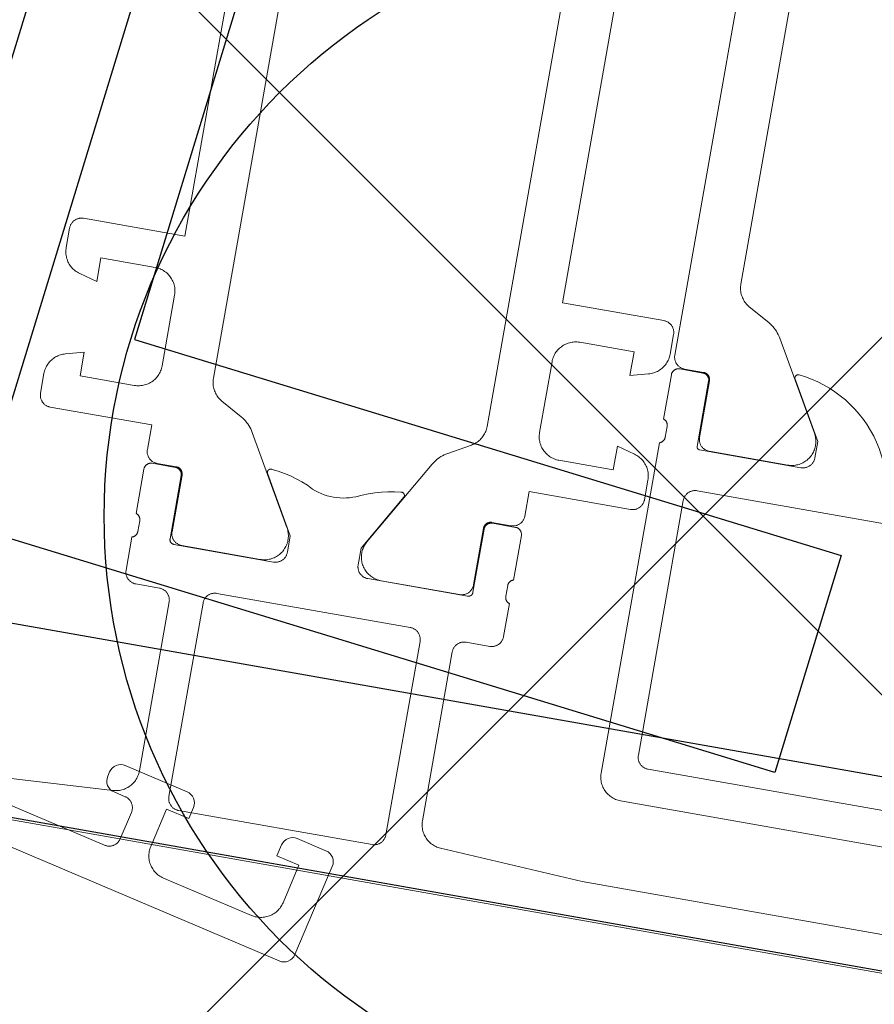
# Model space of a CAD drawing. Header units: metres. Extents: x 63115 to 703450, y -261936 to -53969.
# Tile 43 of 256: x 159271 to 159307, y -143852 to -143811. Entities that reach past the tile are written whole.
import ezdxf

# ---------------------------------------------------------------- set-up
doc = ezdxf.new("R2010")
doc.units = ezdxf.units.M
doc.header["$PDMODE"] = 35
doc.header["$PDSIZE"] = 50
doc.layers.add('_01Hulplijnen', color=6, linetype='Continuous', plot=False)
for name, color, linetype in [('_02Binnenwanden', 2, 'Continuous'), ('_03-PROJECTION', 1, 'Continuous'), ('LAYER98', 7, 'Continuous')]:
    doc.layers.add(name, color=color, linetype=linetype)

# ---------------------------------------------------------------- blocks, each defined once
blk = doc.blocks.new('*U182')
at = {"layer": '_01Hulplijnen'}
blk.add_lwpolyline([(0, 113.503), (0, 0)], dxfattribs=at)
at = {"layer": '_02Binnenwanden'}
blk.add_lwpolyline([(-35.02, 0), (-35.02, 9.473), (-4.17, 9.473), (-4.17, 113.503), (4.17, 113.503), (4.17, 9.473), (35.02, 9.473), (35.02, 0)], close=True, dxfattribs=at)
blk = doc.blocks.new('ruit_950x8')
at = {"layer": '_01Hulplijnen'}
blk.add_lwpolyline([(0, 0), (950, 0), (950, 8), (0, 8)], close=True, dxfattribs=at)
blk = doc.blocks.new('*U163')
at = {"layer": '_01Hulplijnen'}
blk.add_point((919.506, 12.684), dxfattribs=at)
at = {"layer": 'LAYER98', "color": 7, "linetype": 'Continuous', "lineweight": 9}
for points in [[(921.835, 19.094), (921.835, 44.174)], [(919.634, 40.77), (919.634, 22.499)], [(922.535, 20.434), (926.835, 20.434), (926.835, 36.474)], [(942.835, 36.474), (942.835, 20.434), (947.134, 20.434)], [(929.034, 33.07), (929.035, 14.799)], [(940.634, 14.799), (940.635, 33.07)], [(919.634, 22.499), (919.632, 22.446), (919.628, 22.393), (919.622, 22.341), (919.612, 22.289), (919.599, 22.237), (919.585, 22.186), (919.566, 22.137), (919.545, 22.088), (919.523, 22.04), (919.498, 21.994), (919.469, 21.949), (919.439, 21.905), (919.407, 21.863), (919.372, 21.823), (919.335, 21.785), (919.296, 21.749), (919.255, 21.715), (919.213, 21.683), (919.17, 21.654), (919.124, 21.627)], [(919.124, 21.627), (918.21, 21.114)], [(918.21, 21.114), (918.141, 21.073), (918.075, 21.028), (918.01, 20.98), (917.949, 20.928), (917.89, 20.873), (917.835, 20.815), (917.782, 20.754), (917.733, 20.691), (917.687, 20.624), (917.645, 20.556)], [(917.645, 20.556), (915.531, 16.894)], [(922.035, 19.934), (922.035, 19.962), (922.038, 19.989), (922.041, 20.015), (922.046, 20.042), (922.052, 20.068), (922.06, 20.094), (922.07, 20.119), (922.081, 20.144), (922.092, 20.169), (922.106, 20.192), (922.121, 20.215), (922.136, 20.237), (922.153, 20.258), (922.171, 20.278), (922.19, 20.297), (922.211, 20.316), (922.232, 20.333), (922.253, 20.348), (922.277, 20.363), (922.3, 20.376), (922.325, 20.388), (922.349, 20.399), (922.375, 20.408), (922.401, 20.416), (922.427, 20.423), (922.454, 20.428), (922.48, 20.431), (922.507, 20.434), (922.535, 20.434)], [(947.134, 20.434), (947.162, 20.434), (947.188, 20.431), (947.215, 20.428), (947.242, 20.423), (947.268, 20.416), (947.294, 20.408), (947.319, 20.399), (947.344, 20.388), (947.369, 20.376), (947.392, 20.363), (947.415, 20.348), (947.437, 20.333), (947.458, 20.316), (947.478, 20.297), (947.498, 20.278), (947.515, 20.258), (947.532, 20.237), (947.548, 20.215), (947.563, 20.192), (947.576, 20.169), (947.588, 20.144), (947.599, 20.119), (947.608, 20.094), (947.616, 20.068), (947.623, 20.042), (947.628, 20.015), (947.631, 19.989), (947.633, 19.962), (947.634, 19.934)], [(922.035, 19.103), (922.035, 19.934)], [(947.634, 19.934), (947.634, 19.103)], [(912.31, 15.732), (912.402, 15.993), (912.508, 16.249), (912.628, 16.498), (912.761, 16.741), (912.909, 16.976), (913.068, 17.202), (913.24, 17.419), (913.423, 17.626), (913.619, 17.823), (913.824, 18.008), (914.039, 18.182), (914.263, 18.344), (914.497, 18.494), (914.738, 18.629), (914.986, 18.752), (915.241, 18.86), (915.502, 18.954), (915.766, 19.034), (916.036, 19.099), (916.308, 19.149), (916.583, 19.184)], [(916.715, 18.977), (915.335, 16.584), (915.335, 15.884)], [(916.583, 19.184), (916.59, 19.184), (916.598, 19.184), (916.605, 19.184), (916.613, 19.183), (916.621, 19.182), (916.628, 19.181), (916.635, 19.179), (916.642, 19.177), (916.649, 19.174), (916.656, 19.171), (916.663, 19.167), (916.67, 19.163), (916.675, 19.159), (916.682, 19.155), (916.688, 19.15), (916.693, 19.145), (916.699, 19.139), (916.704, 19.133), (916.708, 19.127), (916.712, 19.121), (916.716, 19.115), (916.719, 19.108), (916.723, 19.101), (916.726, 19.094), (916.728, 19.087), (916.73, 19.08), (916.732, 19.072), (916.733, 19.065), (916.734, 19.057), (916.734, 19.05), (916.734, 19.042), (916.734, 19.035), (916.733, 19.027), (916.732, 19.02), (916.73, 19.012), (916.728, 19.005), (916.725, 18.998), (916.722, 18.991), (916.719, 18.984), (916.715, 18.977)], [(921.335, 18.594), (921.361, 18.595), (921.388, 18.597), (921.416, 18.601), (921.442, 18.606), (921.468, 18.613), (921.494, 18.621), (921.519, 18.63), (921.545, 18.641), (921.569, 18.653), (921.592, 18.666), (921.615, 18.681), (921.637, 18.696), (921.658, 18.713), (921.678, 18.732), (921.697, 18.751), (921.715, 18.771), (921.732, 18.792), (921.749, 18.814), (921.762, 18.837), (921.776, 18.86), (921.788, 18.884), (921.798, 18.909), (921.808, 18.935), (921.816, 18.961), (921.823, 18.987), (921.828, 19.014), (921.832, 19.04), (921.834, 19.067), (921.835, 19.094)], [(922.776, 18.137), (922.723, 18.153), (922.672, 18.171), (922.622, 18.192), (922.573, 18.216), (922.525, 18.243), (922.479, 18.272), (922.434, 18.303), (922.392, 18.337), (922.351, 18.373), (922.312, 18.412), (922.276, 18.452), (922.241, 18.494), (922.21, 18.539), (922.179, 18.584), (922.153, 18.632), (922.128, 18.681), (922.106, 18.731), (922.087, 18.782), (922.071, 18.834), (922.058, 18.887), (922.047, 18.941), (922.041, 18.994), (922.036, 19.049), (922.035, 19.103)], [(925.835, 18.934), (923.535, 18.934), (923.535, 17.934), (922.776, 18.137)], [(926.835, 17.934), (926.833, 17.989), (926.829, 18.043), (926.821, 18.096), (926.811, 18.15), (926.797, 18.202), (926.782, 18.254), (926.763, 18.305), (926.742, 18.354), (926.718, 18.403), (926.691, 18.45), (926.662, 18.496), (926.63, 18.54), (926.596, 18.582), (926.56, 18.622), (926.522, 18.66), (926.482, 18.697), (926.439, 18.731), (926.395, 18.762), (926.35, 18.791), (926.302, 18.818), (926.254, 18.842), (926.205, 18.863), (926.154, 18.882), (926.102, 18.898), (926.049, 18.911), (925.996, 18.921), (925.943, 18.929), (925.888, 18.933), (925.835, 18.934)], [(943.835, 18.934), (943.78, 18.933), (943.726, 18.929), (943.672, 18.921), (943.62, 18.911), (943.567, 18.898), (943.515, 18.882), (943.464, 18.863), (943.415, 18.842), (943.366, 18.818), (943.319, 18.791), (943.273, 18.762), (943.229, 18.731), (943.187, 18.697), (943.146, 18.66), (943.108, 18.622), (943.072, 18.582), (943.038, 18.54), (943.006, 18.496), (942.977, 18.45), (942.951, 18.403), (942.926, 18.354), (942.905, 18.305), (942.886, 18.254), (942.871, 18.202), (942.858, 18.15), (942.847, 18.096), (942.84, 18.043), (942.836, 17.989), (942.835, 17.934)], [(946.892, 18.137), (946.134, 17.934), (946.134, 18.934), (943.835, 18.934)], [(947.634, 19.103), (947.632, 19.049), (947.628, 18.994), (947.621, 18.941), (947.611, 18.887), (947.597, 18.834), (947.582, 18.782), (947.562, 18.731), (947.541, 18.681), (947.516, 18.632), (947.489, 18.584), (947.46, 18.539), (947.427, 18.494), (947.393, 18.452), (947.356, 18.412), (947.318, 18.373), (947.277, 18.337), (947.234, 18.303), (947.19, 18.272), (947.143, 18.243), (947.095, 18.216), (947.046, 18.192), (946.997, 18.171), (946.945, 18.153), (946.892, 18.137)], [(920.224, 18.294), (920.224, 18.311), (920.226, 18.327), (920.228, 18.343), (920.231, 18.359), (920.235, 18.375), (920.24, 18.39), (920.246, 18.405), (920.252, 18.42), (920.259, 18.435), (920.267, 18.449), (920.276, 18.463), (920.285, 18.476), (920.295, 18.489), (920.306, 18.501), (920.318, 18.512), (920.33, 18.523), (920.342, 18.533), (920.356, 18.543), (920.37, 18.551), (920.383, 18.559), (920.398, 18.567), (920.413, 18.573), (920.428, 18.579), (920.444, 18.584), (920.46, 18.587), (920.475, 18.59), (920.492, 18.593), (920.507, 18.594), (920.524, 18.594)], [(920.254, 18.265), (920.254, 18.281), (920.256, 18.297), (920.258, 18.313), (920.261, 18.329), (920.265, 18.345), (920.27, 18.36), (920.276, 18.375), (920.282, 18.39), (920.29, 18.405), (920.297, 18.419), (920.306, 18.433), (920.315, 18.446), (920.326, 18.459), (920.337, 18.471), (920.348, 18.482), (920.36, 18.493), (920.373, 18.503), (920.386, 18.513), (920.4, 18.522), (920.414, 18.529), (920.428, 18.537), (920.443, 18.543), (920.459, 18.549), (920.474, 18.554), (920.49, 18.557), (920.505, 18.56), (920.522, 18.563), (920.538, 18.564), (920.554, 18.564)], [(920.524, 18.594), (921.335, 18.594)], [(920.554, 18.564), (921.535, 18.564)], [(921.535, 18.564), (921.55, 18.564), (921.567, 18.563), (921.583, 18.56), (921.599, 18.557), (921.615, 18.554), (921.63, 18.549), (921.645, 18.543), (921.661, 18.537), (921.674, 18.529), (921.689, 18.522), (921.703, 18.513), (921.715, 18.503), (921.728, 18.493), (921.741, 18.482), (921.753, 18.471), (921.763, 18.459), (921.773, 18.446), (921.783, 18.433), (921.792, 18.419), (921.799, 18.405), (921.806, 18.39), (921.813, 18.375), (921.819, 18.36), (921.824, 18.345), (921.828, 18.329), (921.831, 18.313), (921.833, 18.297), (921.834, 18.281), (921.835, 18.265)], [(920.224, 15.894), (920.224, 18.294)], [(920.254, 15.504), (920.254, 18.265)], [(921.835, 18.265), (921.835, 16.384)], [(926.835, 14.934), (926.835, 17.934)], [(942.835, 17.934), (942.835, 14.934)], [(915.531, 16.894), (915.505, 16.847), (915.483, 16.799), (915.462, 16.749), (915.445, 16.698), (915.429, 16.647), (915.418, 16.594), (915.408, 16.542), (915.402, 16.488), (915.398, 16.435), (915.397, 16.381), (915.4, 16.327), (915.405, 16.274), (915.413, 16.221), (915.423, 16.168), (915.437, 16.116), (915.453, 16.065), (915.472, 16.015), (915.494, 15.966), (915.518, 15.918), (915.545, 15.871), (915.574, 15.826), (915.606, 15.783), (915.64, 15.741), (915.676, 15.702), (915.714, 15.664), (915.754, 15.628), (915.796, 15.595), (915.84, 15.564), (915.885, 15.535), (915.932, 15.509), (915.981, 15.485), (916.03, 15.464), (916.081, 15.446), (916.132, 15.43), (916.184, 15.417), (916.237, 15.407), (916.29, 15.4), (916.343, 15.396), (916.397, 15.394)], [(921.835, 16.384), (921.82, 16.38), (921.805, 16.374), (921.792, 16.368), (921.779, 16.361), (921.765, 16.353), (921.753, 16.345), (921.741, 16.336), (921.729, 16.326), (921.717, 16.316), (921.708, 16.305), (921.698, 16.294), (921.688, 16.282), (921.679, 16.269), (921.671, 16.256), (921.665, 16.243), (921.658, 16.229), (921.652, 16.215), (921.647, 16.201), (921.643, 16.186), (921.639, 16.171), (921.637, 16.157), (921.635, 16.141), (921.634, 16.126), (921.634, 16.111)], [(921.634, 16.111), (921.634, 15.658)], [(915.335, 15.884), (915.335, 15.857), (915.337, 15.83), (915.34, 15.804), (915.346, 15.777), (915.352, 15.751), (915.361, 15.725), (915.37, 15.699), (915.38, 15.674), (915.392, 15.65), (915.406, 15.627), (915.42, 15.604), (915.436, 15.582), (915.454, 15.561), (915.471, 15.541), (915.491, 15.521), (915.51, 15.503), (915.532, 15.486), (915.553, 15.471), (915.577, 15.456), (915.6, 15.443), (915.625, 15.431), (915.649, 15.42), (915.674, 15.41), (915.701, 15.403), (915.727, 15.396), (915.753, 15.391), (915.78, 15.387), (915.807, 15.385), (915.835, 15.384)], [(919.724, 15.394), (919.752, 15.395), (919.778, 15.397), (919.805, 15.401), (919.832, 15.406), (919.858, 15.413), (919.884, 15.421), (919.91, 15.43), (919.934, 15.441), (919.959, 15.453), (919.982, 15.466), (920.004, 15.481), (920.027, 15.496), (920.048, 15.513), (920.068, 15.531), (920.087, 15.551), (920.105, 15.571), (920.123, 15.592), (920.138, 15.614), (920.153, 15.637), (920.166, 15.66), (920.178, 15.684), (920.189, 15.709), (920.198, 15.735), (920.206, 15.761), (920.212, 15.787), (920.217, 15.814), (920.221, 15.84), (920.223, 15.868), (920.224, 15.894)], [(921.634, 15.658), (921.634, 15.642), (921.635, 15.627), (921.637, 15.612), (921.639, 15.597), (921.643, 15.583), (921.647, 15.568), (921.652, 15.554), (921.658, 15.54), (921.665, 15.526), (921.671, 15.513), (921.679, 15.5), (921.688, 15.487), (921.698, 15.475), (921.708, 15.464), (921.717, 15.453), (921.729, 15.442), (921.741, 15.433), (921.753, 15.424), (921.765, 15.415), (921.779, 15.408), (921.792, 15.401), (921.805, 15.395), (921.82, 15.389), (921.835, 15.384)], [(915.835, 15.384), (920.134, 15.384)], [(916.397, 15.394), (919.724, 15.394)], [(920.134, 15.384), (920.141, 15.385), (920.147, 15.385), (920.154, 15.386), (920.16, 15.387), (920.167, 15.389), (920.172, 15.391), (920.178, 15.393), (920.185, 15.396), (920.191, 15.398), (920.196, 15.402), (920.202, 15.405), (920.207, 15.409), (920.212, 15.413), (920.216, 15.417), (920.221, 15.422), (920.226, 15.427), (920.23, 15.432), (920.234, 15.437), (920.237, 15.442), (920.241, 15.448), (920.243, 15.454), (920.246, 15.46), (920.248, 15.466), (920.25, 15.472), (920.252, 15.479), (920.253, 15.485), (920.253, 15.492), (920.254, 15.498), (920.254, 15.504)], [(921.835, 15.384), (921.835, 1.384)], [(922.776, 14.732), (923.535, 14.934), (923.535, 13.934), (925.835, 13.934)], [(925.835, 13.934), (925.888, 13.936), (925.943, 13.94), (925.996, 13.948), (926.049, 13.958), (926.102, 13.971), (926.154, 13.987), (926.205, 14.005), (926.254, 14.027), (926.302, 14.051), (926.35, 14.078), (926.395, 14.107), (926.439, 14.138), (926.482, 14.172), (926.522, 14.209), (926.56, 14.247), (926.596, 14.287), (926.63, 14.329), (926.662, 14.373), (926.691, 14.419), (926.718, 14.466), (926.742, 14.515), (926.763, 14.564), (926.782, 14.615), (926.797, 14.667), (926.811, 14.72), (926.821, 14.773), (926.829, 14.826), (926.833, 14.88), (926.835, 14.934)], [(929.035, 14.799), (929.036, 14.746), (929.04, 14.693), (929.046, 14.641), (929.056, 14.589), (929.069, 14.537), (929.085, 14.486), (929.102, 14.437), (929.123, 14.388), (929.146, 14.34), (929.171, 14.294), (929.199, 14.249), (929.23, 14.205), (929.262, 14.164), (929.296, 14.124), (929.334, 14.086), (929.373, 14.049), (929.413, 14.015), (929.456, 13.984), (929.5, 13.954), (929.545, 13.927)], [(940.124, 13.927), (940.17, 13.954), (940.213, 13.984), (940.255, 14.015), (940.296, 14.049), (940.335, 14.086), (940.372, 14.124), (940.407, 14.164), (940.439, 14.205), (940.469, 14.249), (940.498, 14.294), (940.523, 14.34), (940.545, 14.388), (940.566, 14.437), (940.585, 14.486), (940.599, 14.537), (940.612, 14.589), (940.622, 14.641), (940.628, 14.693), (940.632, 14.746), (940.634, 14.799)], [(942.835, 14.934), (942.836, 14.88), (942.84, 14.826), (942.847, 14.773), (942.858, 14.72), (942.871, 14.667), (942.886, 14.615), (942.905, 14.564), (942.926, 14.515), (942.951, 14.466), (942.977, 14.419), (943.006, 14.373), (943.038, 14.329), (943.072, 14.287), (943.108, 14.247), (943.146, 14.209), (943.187, 14.172), (943.229, 14.138), (943.273, 14.107), (943.319, 14.078), (943.366, 14.051), (943.415, 14.027), (943.464, 14.005), (943.515, 13.987), (943.567, 13.971), (943.62, 13.958), (943.672, 13.948), (943.726, 13.94), (943.78, 13.936), (943.835, 13.934)], [(943.835, 13.934), (946.134, 13.934), (946.134, 14.934), (946.892, 14.732)], [(922.035, 13.765), (922.036, 13.82), (922.041, 13.875), (922.047, 13.929), (922.058, 13.982), (922.071, 14.035), (922.087, 14.087), (922.106, 14.138), (922.128, 14.188), (922.153, 14.237), (922.179, 14.285), (922.21, 14.33), (922.241, 14.375), (922.276, 14.417), (922.312, 14.457), (922.351, 14.496), (922.392, 14.532), (922.434, 14.566), (922.479, 14.597), (922.525, 14.626), (922.573, 14.653), (922.622, 14.677), (922.672, 14.698), (922.723, 14.716), (922.776, 14.732)], [(946.892, 14.732), (946.945, 14.716), (946.997, 14.698), (947.046, 14.677), (947.095, 14.653), (947.143, 14.626), (947.19, 14.597), (947.234, 14.566), (947.277, 14.532), (947.318, 14.496), (947.356, 14.457), (947.393, 14.417), (947.427, 14.375), (947.46, 14.33), (947.489, 14.285), (947.516, 14.237), (947.541, 14.188), (947.562, 14.138), (947.582, 14.087), (947.597, 14.035), (947.611, 13.982), (947.621, 13.929), (947.628, 13.875), (947.632, 13.82), (947.634, 13.765)], [(919.934, 13.685), (905.734, 13.685)], [(920.434, 13.185), (920.433, 13.212), (920.431, 13.239), (920.427, 13.266), (920.422, 13.292), (920.416, 13.319), (920.408, 13.345), (920.399, 13.37), (920.388, 13.395), (920.376, 13.419), (920.363, 13.442), (920.348, 13.465), (920.333, 13.487), (920.315, 13.508), (920.297, 13.529), (920.278, 13.548), (920.258, 13.566), (920.237, 13.583), (920.214, 13.599), (920.192, 13.613), (920.169, 13.627), (920.144, 13.639), (920.12, 13.649), (920.094, 13.659), (920.068, 13.667), (920.042, 13.673), (920.015, 13.678), (919.988, 13.682), (919.962, 13.684), (919.934, 13.685)], [(922.035, 12.934), (922.035, 13.765)], [(929.545, 13.927), (930.459, 13.414)], [(939.21, 13.414), (940.124, 13.927)], [(947.634, 13.765), (947.634, 12.934)], [(920.434, 2.385), (920.434, 13.185)], [(930.459, 13.414), (930.528, 13.373), (930.594, 13.328), (930.659, 13.28), (930.72, 13.228), (930.779, 13.173), (930.835, 13.115), (930.886, 13.054), (930.936, 12.991), (930.981, 12.925), (931.023, 12.856)], [(938.645, 12.856), (938.687, 12.925), (938.733, 12.991), (938.782, 13.054), (938.835, 13.115), (938.89, 13.173), (938.949, 13.228), (939.01, 13.28), (939.074, 13.328), (939.141, 13.373), (939.21, 13.414)], [(922.535, 12.434), (922.507, 12.435), (922.48, 12.437), (922.454, 12.441), (922.427, 12.446), (922.401, 12.453), (922.375, 12.461), (922.349, 12.47), (922.325, 12.481), (922.3, 12.493), (922.277, 12.506), (922.253, 12.521), (922.232, 12.536), (922.211, 12.553), (922.19, 12.571), (922.171, 12.591), (922.153, 12.611), (922.136, 12.632), (922.121, 12.654), (922.106, 12.677), (922.092, 12.7), (922.081, 12.724), (922.07, 12.749), (922.06, 12.775), (922.052, 12.801), (922.046, 12.827), (922.041, 12.854), (922.038, 12.88), (922.035, 12.907), (922.035, 12.934)], [(931.023, 12.856), (933.137, 9.195)], [(936.531, 9.195), (938.645, 12.856)], [(947.634, 12.934), (947.633, 12.907), (947.631, 12.88), (947.628, 12.854), (947.623, 12.827), (947.616, 12.801), (947.608, 12.775), (947.599, 12.749), (947.588, 12.724), (947.576, 12.7), (947.563, 12.677), (947.548, 12.654), (947.532, 12.632), (947.515, 12.611), (947.498, 12.591), (947.478, 12.571), (947.458, 12.553), (947.437, 12.536), (947.415, 12.521), (947.392, 12.506), (947.369, 12.493), (947.344, 12.481), (947.319, 12.47), (947.294, 12.461), (947.268, 12.453), (947.242, 12.446), (947.215, 12.441), (947.188, 12.437), (947.162, 12.435), (947.134, 12.434)], [(926.835, 11.394), (926.835, 12.434), (922.535, 12.434)], [(947.134, 12.434), (942.835, 12.434), (942.835, 11.394)], [(927.335, 10.894), (927.307, 10.895), (927.281, 10.897), (927.253, 10.901), (927.227, 10.906), (927.201, 10.913), (927.174, 10.921), (927.149, 10.93), (927.125, 10.941), (927.1, 10.953), (927.077, 10.966), (927.054, 10.981), (927.032, 10.996), (927.01, 11.013), (926.991, 11.031), (926.971, 11.051), (926.954, 11.071), (926.936, 11.092), (926.92, 11.114), (926.906, 11.137), (926.893, 11.16), (926.88, 11.184), (926.87, 11.209), (926.861, 11.235), (926.853, 11.261), (926.846, 11.287), (926.841, 11.314), (926.837, 11.34), (926.836, 11.367), (926.835, 11.394)], [(931.946, 11.289), (931.943, 11.296), (931.941, 11.303), (931.938, 11.31), (931.936, 11.317), (931.935, 11.324), (931.934, 11.331), (931.933, 11.339), (931.933, 11.346), (931.933, 11.354), (931.934, 11.361), (931.935, 11.368), (931.936, 11.376), (931.938, 11.383), (931.94, 11.39), (931.943, 11.397), (931.946, 11.403), (931.949, 11.41), (931.953, 11.417), (931.957, 11.423), (931.961, 11.429), (931.965, 11.435), (931.97, 11.44), (931.975, 11.445), (931.981, 11.45), (931.986, 11.455), (931.993, 11.459), (931.999, 11.463), (932.004, 11.467), (932.011, 11.471), (932.018, 11.473), (932.025, 11.476), (932.032, 11.478), (932.04, 11.48), (932.046, 11.482), (932.054, 11.483), (932.061, 11.483), (932.069, 11.483), (932.076, 11.483), (932.084, 11.483), (932.09, 11.482), (932.098, 11.481), (932.105, 11.479)], [(933.335, 8.184), (933.335, 8.884), (931.946, 11.289)], [(932.105, 11.479), (932.374, 11.448), (932.64, 11.402), (932.904, 11.343), (933.164, 11.269), (933.42, 11.182), (933.67, 11.081), (933.916, 10.967)], [(935.753, 10.967), (935.998, 11.083), (936.249, 11.185), (936.503, 11.273), (936.764, 11.346), (937.028, 11.405), (937.295, 11.45), (937.563, 11.479)], [(937.722, 11.289), (936.335, 8.884), (936.335, 8.184)], [(937.563, 11.479), (937.571, 11.481), (937.578, 11.482), (937.585, 11.483), (937.592, 11.484), (937.599, 11.484), (937.607, 11.484), (937.614, 11.484), (937.622, 11.483), (937.628, 11.482), (937.635, 11.48), (937.642, 11.478), (937.649, 11.476), (937.656, 11.473), (937.663, 11.47), (937.67, 11.466), (937.675, 11.462), (937.681, 11.458), (937.687, 11.454), (937.693, 11.449), (937.698, 11.444), (937.703, 11.439), (937.708, 11.433), (937.712, 11.427), (937.716, 11.421), (937.719, 11.415), (937.723, 11.409), (937.726, 11.402), (937.729, 11.395), (937.731, 11.388), (937.733, 11.381), (937.735, 11.374), (937.736, 11.367), (937.736, 11.36), (937.737, 11.352), (937.737, 11.345), (937.736, 11.338), (937.736, 11.331), (937.734, 11.323), (937.733, 11.316), (937.731, 11.309), (937.728, 11.302), (937.725, 11.296), (937.722, 11.289)], [(942.835, 11.394), (942.834, 11.367), (942.832, 11.34), (942.828, 11.314), (942.823, 11.287), (942.816, 11.261), (942.808, 11.235), (942.798, 11.209), (942.788, 11.184), (942.776, 11.16), (942.762, 11.137), (942.748, 11.114), (942.732, 11.092), (942.715, 11.071), (942.697, 11.051), (942.678, 11.031), (942.658, 11.013), (942.636, 10.996), (942.615, 10.981), (942.592, 10.966), (942.568, 10.953), (942.545, 10.941), (942.519, 10.93), (942.494, 10.921), (942.468, 10.913), (942.442, 10.906), (942.415, 10.901), (942.388, 10.897), (942.361, 10.895), (942.335, 10.894)], [(926.835, 10.565), (926.835, 10.581), (926.837, 10.597), (926.838, 10.613), (926.841, 10.629), (926.845, 10.645), (926.85, 10.66), (926.856, 10.675), (926.862, 10.69), (926.87, 10.705), (926.878, 10.719), (926.886, 10.733), (926.895, 10.746), (926.906, 10.759), (926.917, 10.771), (926.928, 10.782), (926.94, 10.793), (926.953, 10.803), (926.966, 10.813), (926.98, 10.821), (926.994, 10.829), (927.008, 10.837), (927.023, 10.843), (927.039, 10.849), (927.054, 10.854), (927.07, 10.858), (927.086, 10.86), (927.102, 10.863), (927.118, 10.864), (927.134, 10.864)], [(927.134, 10.864), (928.114, 10.864)], [(928.145, 10.895), (927.335, 10.894)], [(928.114, 10.864), (928.13, 10.864), (928.147, 10.863), (928.163, 10.86), (928.178, 10.858), (928.195, 10.854), (928.211, 10.849), (928.225, 10.843), (928.24, 10.837), (928.254, 10.829), (928.269, 10.821), (928.283, 10.813), (928.295, 10.803), (928.308, 10.793), (928.321, 10.782), (928.332, 10.771), (928.343, 10.759), (928.353, 10.746), (928.363, 10.733), (928.372, 10.719), (928.379, 10.705), (928.386, 10.69), (928.393, 10.675), (928.399, 10.66), (928.403, 10.645), (928.407, 10.629), (928.411, 10.613), (928.413, 10.597), (928.414, 10.581), (928.415, 10.565)], [(928.445, 10.595), (928.444, 10.611), (928.443, 10.627), (928.441, 10.643), (928.438, 10.659), (928.434, 10.675), (928.429, 10.69), (928.423, 10.705), (928.418, 10.721), (928.41, 10.735), (928.402, 10.749), (928.393, 10.763), (928.383, 10.776), (928.374, 10.789), (928.363, 10.801), (928.351, 10.812), (928.339, 10.823), (928.327, 10.833), (928.313, 10.843), (928.299, 10.852), (928.286, 10.859), (928.271, 10.867), (928.255, 10.873), (928.241, 10.879), (928.225, 10.884), (928.21, 10.888), (928.193, 10.89), (928.177, 10.893), (928.161, 10.894), (928.145, 10.895)], [(933.916, 10.967), (934.042, 10.919), (934.17, 10.878), (934.3, 10.845), (934.432, 10.818), (934.565, 10.799), (934.7, 10.788), (934.835, 10.785), (934.969, 10.788), (935.103, 10.799), (935.237, 10.818), (935.369, 10.845), (935.5, 10.878), (935.628, 10.919), (935.753, 10.967)], [(941.524, 10.895), (941.507, 10.894), (941.492, 10.893), (941.475, 10.89), (941.46, 10.888), (941.444, 10.884), (941.428, 10.879), (941.413, 10.873), (941.398, 10.867), (941.383, 10.859), (941.369, 10.852), (941.355, 10.843), (941.342, 10.833), (941.33, 10.823), (941.318, 10.812), (941.306, 10.801), (941.295, 10.789), (941.285, 10.776), (941.275, 10.763), (941.267, 10.749), (941.258, 10.735), (941.252, 10.721), (941.245, 10.705), (941.24, 10.69), (941.235, 10.675), (941.231, 10.659), (941.228, 10.643), (941.225, 10.627), (941.224, 10.611), (941.224, 10.595)], [(941.254, 10.565), (941.254, 10.581), (941.256, 10.597), (941.258, 10.613), (941.261, 10.629), (941.265, 10.645), (941.27, 10.66), (941.276, 10.675), (941.282, 10.69), (941.29, 10.705), (941.297, 10.719), (941.306, 10.733), (941.315, 10.746), (941.326, 10.759), (941.337, 10.771), (941.348, 10.782), (941.36, 10.793), (941.373, 10.803), (941.386, 10.813), (941.4, 10.821), (941.414, 10.829), (941.428, 10.837), (941.443, 10.843), (941.459, 10.849), (941.474, 10.854), (941.49, 10.858), (941.505, 10.86), (941.522, 10.863), (941.538, 10.864), (941.554, 10.864)], [(942.335, 10.894), (941.524, 10.895)], [(941.554, 10.864), (942.535, 10.864)], [(942.535, 10.864), (942.55, 10.864), (942.567, 10.863), (942.583, 10.86), (942.599, 10.858), (942.615, 10.854), (942.63, 10.849), (942.645, 10.843), (942.661, 10.837), (942.674, 10.829), (942.689, 10.821), (942.703, 10.813), (942.715, 10.803), (942.728, 10.793), (942.741, 10.782), (942.753, 10.771), (942.763, 10.759), (942.773, 10.746), (942.783, 10.733), (942.792, 10.719), (942.799, 10.705), (942.806, 10.69), (942.813, 10.675), (942.819, 10.66), (942.824, 10.645), (942.828, 10.629), (942.831, 10.613), (942.833, 10.597), (942.834, 10.581), (942.835, 10.565)], [(926.835, 8.684), (926.835, 10.565)], [(928.415, 10.565), (928.415, 7.884)], [(928.445, 8.195), (928.445, 10.595)], [(941.224, 10.595), (941.224, 8.195)], [(941.254, 7.884), (941.254, 10.565)], [(942.835, 10.565), (942.835, 8.684)], [(933.137, 9.195), (933.164, 9.148), (933.186, 9.099), (933.207, 9.049), (933.224, 8.999), (933.239, 8.947), (933.252, 8.895), (933.26, 8.842), (933.267, 8.789), (933.271, 8.735), (933.271, 8.681), (933.269, 8.628), (933.264, 8.574), (933.256, 8.521), (933.246, 8.468), (933.232, 8.417), (933.215, 8.365), (933.197, 8.315), (933.175, 8.266), (933.151, 8.218), (933.124, 8.172), (933.094, 8.127), (933.063, 8.083), (933.029, 8.042), (932.993, 8.002), (932.955, 7.964), (932.915, 7.929), (932.873, 7.895), (932.829, 7.864), (932.783, 7.836), (932.736, 7.809), (932.688, 7.785), (932.639, 7.765), (932.588, 7.746), (932.537, 7.731), (932.485, 7.718), (932.432, 7.708), (932.378, 7.701), (932.326, 7.696), (932.272, 7.695)], [(937.397, 7.695), (937.343, 7.696), (937.29, 7.701), (937.237, 7.708), (937.184, 7.718), (937.131, 7.731), (937.081, 7.746), (937.03, 7.765), (936.98, 7.785), (936.932, 7.809), (936.885, 7.836), (936.84, 7.864), (936.796, 7.895), (936.754, 7.929), (936.714, 7.964), (936.675, 8.002), (936.639, 8.042), (936.606, 8.083), (936.574, 8.127), (936.545, 8.172), (936.518, 8.218), (936.494, 8.266), (936.472, 8.315), (936.453, 8.365), (936.436, 8.417), (936.422, 8.468), (936.412, 8.521), (936.404, 8.574), (936.399, 8.628), (936.397, 8.681), (936.398, 8.735), (936.401, 8.789), (936.408, 8.842), (936.418, 8.895), (936.429, 8.947), (936.444, 8.999), (936.462, 9.049), (936.482, 9.099), (936.505, 9.148), (936.531, 9.195)], [(927.035, 8.411), (927.034, 8.426), (927.033, 8.442), (927.032, 8.457), (927.029, 8.472), (927.026, 8.486), (927.021, 8.501), (927.016, 8.515), (927.01, 8.529), (927.004, 8.543), (926.997, 8.556), (926.989, 8.569), (926.98, 8.582), (926.971, 8.594), (926.962, 8.605), (926.951, 8.616), (926.94, 8.626), (926.928, 8.636), (926.916, 8.645), (926.903, 8.653), (926.89, 8.661), (926.877, 8.668), (926.863, 8.674), (926.849, 8.68), (926.835, 8.684)], [(942.835, 8.684), (942.82, 8.68), (942.805, 8.674), (942.792, 8.668), (942.779, 8.661), (942.765, 8.653), (942.753, 8.645), (942.741, 8.636), (942.729, 8.626), (942.717, 8.616), (942.708, 8.605), (942.698, 8.594), (942.688, 8.582), (942.679, 8.569), (942.671, 8.556), (942.665, 8.543), (942.658, 8.529), (942.652, 8.515), (942.647, 8.501), (942.643, 8.486), (942.639, 8.472), (942.637, 8.457), (942.635, 8.442), (942.634, 8.426), (942.634, 8.411)], [(927.035, 7.958), (927.035, 8.411)], [(942.634, 8.411), (942.634, 7.958)], [(926.835, 7.684), (926.849, 7.689), (926.863, 7.695), (926.877, 7.701), (926.89, 7.708), (926.903, 7.715), (926.916, 7.724), (926.928, 7.733), (926.94, 7.743), (926.951, 7.753), (926.962, 7.764), (926.971, 7.775), (926.98, 7.787), (926.989, 7.8), (926.997, 7.813), (927.004, 7.826), (927.01, 7.84), (927.016, 7.854), (927.021, 7.868), (927.026, 7.883), (927.029, 7.897), (927.032, 7.912), (927.033, 7.927), (927.034, 7.942), (927.035, 7.958)], [(928.415, 7.884), (928.415, 7.874), (928.416, 7.863), (928.417, 7.852), (928.419, 7.841), (928.421, 7.831), (928.424, 7.821), (928.428, 7.81), (928.433, 7.8), (928.437, 7.791), (928.443, 7.781), (928.449, 7.772), (928.455, 7.763), (928.462, 7.755), (928.469, 7.747), (928.477, 7.739), (928.485, 7.732), (928.493, 7.725), (928.503, 7.719), (928.511, 7.713), (928.521, 7.708), (928.53, 7.703), (928.541, 7.699), (928.55, 7.695), (928.561, 7.692), (928.571, 7.689), (928.582, 7.687), (928.592, 7.686), (928.603, 7.685), (928.614, 7.684)], [(928.945, 7.694), (928.918, 7.695), (928.89, 7.697), (928.864, 7.701), (928.837, 7.706), (928.811, 7.713), (928.785, 7.721), (928.759, 7.73), (928.735, 7.741), (928.711, 7.753), (928.687, 7.766), (928.664, 7.781), (928.642, 7.796), (928.621, 7.814), (928.601, 7.832), (928.582, 7.851), (928.563, 7.871), (928.546, 7.892), (928.531, 7.914), (928.516, 7.937), (928.503, 7.96), (928.491, 7.985), (928.48, 8.01), (928.47, 8.035), (928.462, 8.061), (928.457, 8.087), (928.451, 8.114), (928.448, 8.14), (928.445, 8.168), (928.445, 8.195)], [(932.835, 7.684), (932.861, 7.685), (932.888, 7.687), (932.916, 7.691), (932.942, 7.696), (932.968, 7.703), (932.994, 7.711), (933.019, 7.72), (933.045, 7.731), (933.069, 7.743), (933.092, 7.756), (933.115, 7.771), (933.137, 7.786), (933.158, 7.803), (933.178, 7.821), (933.197, 7.841), (933.215, 7.861), (933.232, 7.882), (933.249, 7.904), (933.262, 7.927), (933.276, 7.95), (933.288, 7.974), (933.298, 7.999), (933.308, 8.025), (933.316, 8.051), (933.323, 8.077), (933.328, 8.104), (933.332, 8.13), (933.334, 8.157), (933.335, 8.184)], [(936.335, 8.184), (936.336, 8.157), (936.337, 8.13), (936.341, 8.104), (936.346, 8.077), (936.352, 8.051), (936.361, 8.025), (936.37, 7.999), (936.38, 7.974), (936.392, 7.95), (936.406, 7.927), (936.42, 7.904), (936.436, 7.882), (936.454, 7.861), (936.471, 7.841), (936.491, 7.821), (936.51, 7.803), (936.532, 7.786), (936.553, 7.771), (936.577, 7.756), (936.6, 7.743), (936.625, 7.731), (936.649, 7.72), (936.674, 7.711), (936.701, 7.703), (936.727, 7.696), (936.753, 7.691), (936.78, 7.687), (936.807, 7.685), (936.835, 7.684)], [(941.224, 8.195), (941.223, 8.168), (941.221, 8.14), (941.217, 8.114), (941.212, 8.087), (941.206, 8.061), (941.198, 8.035), (941.188, 8.01), (941.177, 7.985), (941.166, 7.96), (941.153, 7.937), (941.138, 7.914), (941.122, 7.892), (941.105, 7.871), (941.087, 7.851), (941.068, 7.832), (941.047, 7.814), (941.027, 7.796), (941.004, 7.781), (940.982, 7.766), (940.959, 7.753), (940.934, 7.741), (940.909, 7.73), (940.883, 7.721), (940.858, 7.713), (940.832, 7.706), (940.805, 7.701), (940.778, 7.697), (940.751, 7.695), (940.724, 7.694)], [(941.054, 7.684), (941.065, 7.685), (941.076, 7.686), (941.087, 7.687), (941.097, 7.689), (941.108, 7.692), (941.118, 7.695), (941.128, 7.699), (941.138, 7.703), (941.148, 7.708), (941.158, 7.713), (941.167, 7.719), (941.175, 7.725), (941.184, 7.732), (941.192, 7.739), (941.2, 7.747), (941.207, 7.755), (941.213, 7.763), (941.22, 7.772), (941.226, 7.781), (941.231, 7.791), (941.236, 7.8), (941.24, 7.81), (941.244, 7.821), (941.247, 7.831), (941.25, 7.841), (941.252, 7.852), (941.253, 7.863), (941.254, 7.874), (941.254, 7.884)], [(942.634, 7.958), (942.634, 7.942), (942.635, 7.927), (942.637, 7.912), (942.639, 7.897), (942.643, 7.883), (942.647, 7.868), (942.652, 7.854), (942.658, 7.84), (942.665, 7.826), (942.671, 7.813), (942.679, 7.8), (942.688, 7.787), (942.698, 7.775), (942.708, 7.764), (942.717, 7.753), (942.729, 7.743), (942.741, 7.733), (942.753, 7.724), (942.765, 7.715), (942.779, 7.708), (942.792, 7.701), (942.805, 7.695), (942.82, 7.689), (942.835, 7.684)], [(926.835, 6.285), (926.835, 7.684)], [(928.614, 7.684), (932.835, 7.684)], [(932.272, 7.695), (928.945, 7.694)], [(936.835, 7.684), (941.054, 7.684)], [(940.724, 7.694), (937.397, 7.695)], [(942.835, 7.684), (942.835, 6.285)], [(927.335, 5.785), (927.307, 5.785), (927.28, 5.787), (927.253, 5.791), (927.227, 5.796), (927.201, 5.803), (927.174, 5.811), (927.149, 5.82), (927.125, 5.831), (927.1, 5.843), (927.077, 5.856), (927.053, 5.87), (927.032, 5.886), (927.01, 5.903), (926.991, 5.921), (926.971, 5.941), (926.954, 5.961), (926.936, 5.982), (926.92, 6.004), (926.906, 6.027), (926.892, 6.05), (926.88, 6.075), (926.87, 6.099), (926.861, 6.125), (926.852, 6.151), (926.846, 6.177), (926.84, 6.203), (926.837, 6.23), (926.835, 6.257), (926.835, 6.285)], [(942.835, 6.285), (942.834, 6.257), (942.832, 6.23), (942.828, 6.203), (942.823, 6.177), (942.816, 6.151), (942.808, 6.125), (942.798, 6.099), (942.788, 6.075), (942.776, 6.05), (942.762, 6.027), (942.749, 6.004), (942.732, 5.982), (942.715, 5.961), (942.697, 5.941), (942.678, 5.921), (942.658, 5.903), (942.637, 5.886), (942.615, 5.87), (942.592, 5.856), (942.569, 5.843), (942.545, 5.831), (942.519, 5.82), (942.494, 5.811), (942.468, 5.803), (942.442, 5.796), (942.416, 5.791), (942.388, 5.787), (942.361, 5.785), (942.335, 5.785)], [(928.335, 5.785), (927.335, 5.785)], [(928.835, 5.285), (928.834, 5.311), (928.832, 5.338), (928.828, 5.365), (928.823, 5.392), (928.816, 5.418), (928.808, 5.444), (928.798, 5.47), (928.788, 5.494), (928.776, 5.519), (928.762, 5.542), (928.749, 5.565), (928.732, 5.587), (928.715, 5.608), (928.697, 5.628), (928.678, 5.647), (928.658, 5.666), (928.637, 5.682), (928.615, 5.698), (928.592, 5.713), (928.569, 5.726), (928.545, 5.738), (928.519, 5.749), (928.494, 5.758), (928.468, 5.766), (928.442, 5.773), (928.416, 5.778), (928.388, 5.782), (928.361, 5.784), (928.335, 5.785)], [(930.734, 5.984), (930.708, 5.984), (930.68, 5.982), (930.654, 5.978), (930.627, 5.973), (930.6, 5.966), (930.575, 5.958), (930.549, 5.949), (930.524, 5.938), (930.501, 5.926), (930.476, 5.913), (930.454, 5.898), (930.432, 5.882), (930.411, 5.866), (930.39, 5.848), (930.372, 5.828), (930.353, 5.808), (930.337, 5.787), (930.321, 5.765), (930.306, 5.742), (930.293, 5.719), (930.281, 5.694), (930.27, 5.67), (930.26, 5.644), (930.253, 5.618), (930.246, 5.592), (930.241, 5.565), (930.237, 5.538), (930.235, 5.512), (930.234, 5.484)], [(938.934, 5.984), (930.734, 5.984)], [(939.434, 5.484), (939.433, 5.512), (939.431, 5.538), (939.427, 5.565), (939.422, 5.592), (939.416, 5.618), (939.408, 5.644), (939.399, 5.67), (939.388, 5.694), (939.376, 5.719), (939.363, 5.742), (939.348, 5.765), (939.333, 5.787), (939.315, 5.808), (939.297, 5.828), (939.278, 5.848), (939.258, 5.866), (939.237, 5.882), (939.214, 5.898), (939.192, 5.913), (939.169, 5.926), (939.144, 5.938), (939.12, 5.949), (939.094, 5.958), (939.068, 5.966), (939.042, 5.973), (939.015, 5.978), (938.988, 5.982), (938.962, 5.984), (938.934, 5.984)], [(941.335, 5.785), (941.307, 5.784), (941.28, 5.782), (941.253, 5.778), (941.227, 5.773), (941.201, 5.766), (941.174, 5.758), (941.149, 5.749), (941.125, 5.738), (941.1, 5.726), (941.077, 5.713), (941.053, 5.698), (941.032, 5.682), (941.01, 5.666), (940.991, 5.647), (940.971, 5.628), (940.954, 5.608), (940.936, 5.587), (940.92, 5.565), (940.906, 5.542), (940.892, 5.519), (940.88, 5.494), (940.87, 5.47), (940.861, 5.444), (940.852, 5.418), (940.846, 5.392), (940.84, 5.365), (940.837, 5.338), (940.835, 5.311), (940.835, 5.285)], [(942.335, 5.785), (941.335, 5.785)], [(930.234, 5.484), (930.234, -2.715)], [(939.434, -2.715), (939.434, 5.484)], [(928.835, -1.871), (928.835, 5.285)], [(940.835, 5.285), (940.835, -1.871)], [(919.934, 1.885), (919.962, 1.886), (919.988, 1.888), (920.015, 1.891), (920.042, 1.897), (920.068, 1.903), (920.094, 1.911), (920.12, 1.92), (920.144, 1.931), (920.169, 1.943), (920.192, 1.956), (920.214, 1.971), (920.237, 1.987), (920.258, 2.004), (920.278, 2.022), (920.297, 2.041), (920.315, 2.061), (920.333, 2.082), (920.348, 2.104), (920.363, 2.127), (920.376, 2.151), (920.388, 2.175), (920.399, 2.2), (920.408, 2.225), (920.416, 2.251), (920.422, 2.277), (920.427, 2.304), (920.431, 2.331), (920.433, 2.358), (920.434, 2.385)], [(905.734, 1.885), (919.934, 1.885)], [(921.835, 1.384), (921.833, 1.33), (921.829, 1.276), (921.821, 1.223), (921.811, 1.17), (921.797, 1.117), (921.782, 1.065), (921.763, 1.014), (921.742, 0.964), (921.717, 0.916), (921.691, 0.869), (921.662, 0.823), (921.63, 0.779), (921.596, 0.737), (921.56, 0.697), (921.522, 0.659), (921.482, 0.622), (921.439, 0.588), (921.395, 0.557), (921.35, 0.528), (921.302, 0.501), (921.254, 0.477), (921.205, 0.455), (921.154, 0.437), (921.102, 0.421), (921.049, 0.408), (920.996, 0.398), (920.942, 0.39), (920.888, 0.386), (920.835, 0.384)], [(920.835, 0.384), (903.133, 0.384)], [(927.891, -2.87), (927.945, -2.865), (927.999, -2.858), (928.051, -2.847), (928.104, -2.834), (928.156, -2.818), (928.207, -2.799), (928.256, -2.778), (928.304, -2.754), (928.351, -2.727), (928.397, -2.698), (928.441, -2.666), (928.483, -2.632), (928.523, -2.596), (928.561, -2.558), (928.597, -2.517), (928.631, -2.475), (928.663, -2.431), (928.692, -2.386), (928.718, -2.339), (928.742, -2.29), (928.763, -2.241), (928.782, -2.19), (928.798, -2.138), (928.811, -2.086), (928.821, -2.033), (928.829, -1.979), (928.833, -1.925), (928.835, -1.871)], [(940.835, -1.871), (940.836, -1.925), (940.84, -1.979), (940.847, -2.033), (940.858, -2.086), (940.871, -2.138), (940.886, -2.19), (940.905, -2.241), (940.926, -2.29), (940.951, -2.339), (940.977, -2.386), (941.006, -2.431), (941.038, -2.475), (941.071, -2.517), (941.107, -2.558), (941.145, -2.596), (941.186, -2.632), (941.228, -2.666), (941.271, -2.698), (941.317, -2.727), (941.364, -2.754), (941.413, -2.778), (941.462, -2.799), (941.512, -2.818), (941.564, -2.834), (941.617, -2.847), (941.67, -2.858), (941.723, -2.865), (941.777, -2.87)], [(905.934, -3.215), (921.835, -3.215), (927.891, -2.87)], [(930.234, -2.715), (930.235, -2.743), (930.237, -2.77), (930.241, -2.797), (930.246, -2.823), (930.253, -2.849), (930.26, -2.875), (930.27, -2.901), (930.281, -2.925), (930.293, -2.95), (930.306, -2.973), (930.321, -2.996), (930.337, -3.018), (930.353, -3.039), (930.372, -3.059), (930.39, -3.079), (930.411, -3.097), (930.432, -3.114), (930.454, -3.129), (930.476, -3.144), (930.501, -3.157), (930.524, -3.169), (930.549, -3.18), (930.575, -3.189), (930.6, -3.197), (930.627, -3.204), (930.654, -3.209), (930.68, -3.213), (930.708, -3.215), (930.734, -3.215)], [(938.934, -3.215), (938.962, -3.215), (938.988, -3.213), (939.015, -3.209), (939.042, -3.204), (939.068, -3.197), (939.094, -3.189), (939.12, -3.18), (939.144, -3.169), (939.169, -3.157), (939.192, -3.144), (939.214, -3.129), (939.237, -3.114), (939.258, -3.097), (939.278, -3.079), (939.297, -3.059), (939.315, -3.039), (939.333, -3.018), (939.348, -2.996), (939.363, -2.973), (939.376, -2.95), (939.388, -2.925), (939.399, -2.901), (939.408, -2.875), (939.416, -2.849), (939.422, -2.823), (939.427, -2.797), (939.431, -2.77), (939.433, -2.743), (939.434, -2.715)], [(941.777, -2.87), (947.835, -3.215), (963.734, -3.215)], [(930.734, -3.215), (938.934, -3.215)], [(972.335, -4.816), (897.335, -4.816)]]:
    blk.add_lwpolyline(points, dxfattribs=at)
blk = doc.blocks.new('*U165')
at = {"layer": 'LAYER98', "color": 7, "linetype": 'Continuous', "lineweight": 9}
for points in [[(-0.65, 0, 0.414218), (-1.15, -0.5)], [(1.15, -0.5, 0.414255), (0.65, 0)], [(5.65, 0, 0.414156), (5.15, -0.5)], [(8.95, -0.5, 0.414222), (8.45, 0)], [(8.45, -1.2, 0.414221), (8.95, -0.7)], [(-1.15, -4.5, 0.414218), (-0.65, -5)]]:
    blk.add_lwpolyline(points, format="xyb", dxfattribs=at)
for points in [[(0.65, 0), (-0.65, 0)], [(8.45, 0), (5.65, 0)], [(-1.15, -0.5), (-1.15, -4.5)], [(0.15, -2.7), (0.15, -1), (1.15, -1), (1.15, -0.5)], [(5.15, -0.5), (5.15, -1), (6.15, -1), (6.15, -2.7)], [(8.95, -0.7), (8.95, -0.5)], [(7.45, -1.7), (7.451, -1.673), (7.453, -1.646), (7.457, -1.619), (7.461, -1.593), (7.468, -1.566), (7.476, -1.54), (7.486, -1.515), (7.496, -1.49), (7.508, -1.466), (7.521, -1.442), (7.536, -1.419), (7.552, -1.397), (7.569, -1.376), (7.586, -1.356), (7.606, -1.337), (7.626, -1.319), (7.647, -1.302), (7.669, -1.286), (7.692, -1.271), (7.715, -1.258), (7.74, -1.246), (7.765, -1.236), (7.791, -1.226), (7.816, -1.218), (7.842, -1.212), (7.869, -1.207), (7.896, -1.203), (7.922, -1.201), (7.95, -1.2)], [(7.95, -1.2), (8.45, -1.2)], [(7.45, -2.9), (7.45, -1.7)], [(1.15, -3.7), (1.095, -3.698), (1.042, -3.694), (0.988, -3.687), (0.935, -3.677), (0.882, -3.664), (0.831, -3.648), (0.78, -3.629), (0.73, -3.608), (0.681, -3.583), (0.634, -3.557), (0.588, -3.528), (0.544, -3.496), (0.502, -3.462), (0.462, -3.426), (0.424, -3.388), (0.387, -3.347), (0.354, -3.305), (0.322, -3.261), (0.293, -3.216), (0.266, -3.168), (0.243, -3.12), (0.221, -3.07), (0.203, -3.019), (0.186, -2.968), (0.173, -2.915), (0.163, -2.862), (0.156, -2.808), (0.151, -2.754), (0.15, -2.7)], [(6.15, -2.7), (6.148, -2.754), (6.144, -2.808), (6.136, -2.862), (6.126, -2.915), (6.114, -2.968), (6.097, -3.019), (6.079, -3.07), (6.057, -3.12), (6.034, -3.168), (6.006, -3.216), (5.978, -3.261), (5.946, -3.305), (5.912, -3.347), (5.875, -3.388), (5.837, -3.426), (5.797, -3.462), (5.755, -3.496), (5.711, -3.528), (5.666, -3.557), (5.619, -3.583), (5.57, -3.608), (5.52, -3.629), (5.469, -3.648), (5.417, -3.664), (5.365, -3.677), (5.312, -3.687), (5.258, -3.694), (5.204, -3.698), (5.15, -3.7)], [(7.95, -3.4), (7.922, -3.399), (7.896, -3.397), (7.869, -3.393), (7.842, -3.388), (7.816, -3.382), (7.791, -3.374), (7.765, -3.365), (7.74, -3.354), (7.715, -3.342), (7.692, -3.328), (7.669, -3.314), (7.647, -3.298), (7.626, -3.281), (7.606, -3.263), (7.586, -3.244), (7.569, -3.224), (7.552, -3.203), (7.536, -3.181), (7.521, -3.158), (7.508, -3.134), (7.496, -3.11), (7.486, -3.085), (7.476, -3.06), (7.468, -3.034), (7.461, -3.008), (7.457, -2.981), (7.453, -2.954), (7.451, -2.927), (7.45, -2.9)], [(29.907, -3.054), (23.85, -3.4), (7.95, -3.4)], [(5.15, -3.7), (1.15, -3.7)], [(-0.65, -5), (74.35, -5)]]:
    blk.add_lwpolyline(points, dxfattribs=at)
blk = doc.blocks.new('pui_02')
at = {"layer": '_02Binnenwanden', "rotation": 342.9999999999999}
blk.add_blockref('*U182', (-2829.863, -2573.903), dxfattribs=at)
at = {"layer": '_03-PROJECTION'}
for name, p, xscale, rotation in [('*U165', (-2815.71, -2587.147), -1, 337), ('*U163', (-1896.035, -2745.599), -0.9999999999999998, 350.0000000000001), ('ruit_950x8', (-1896.761, -2750.268), -0.9999999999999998, 350.0000000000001)]:
    blk.add_blockref(name, p, dxfattribs=dict(at, xscale=xscale, rotation=rotation))

msp = doc.modelspace()

# ---------------------------------------------------------------- block references
at = {"layer": '_02Binnenwanden'}
msp.add_blockref('pui_02', (162099.369, -141258.61), dxfattribs=at)

doc.saveas('drawing.dxf')
